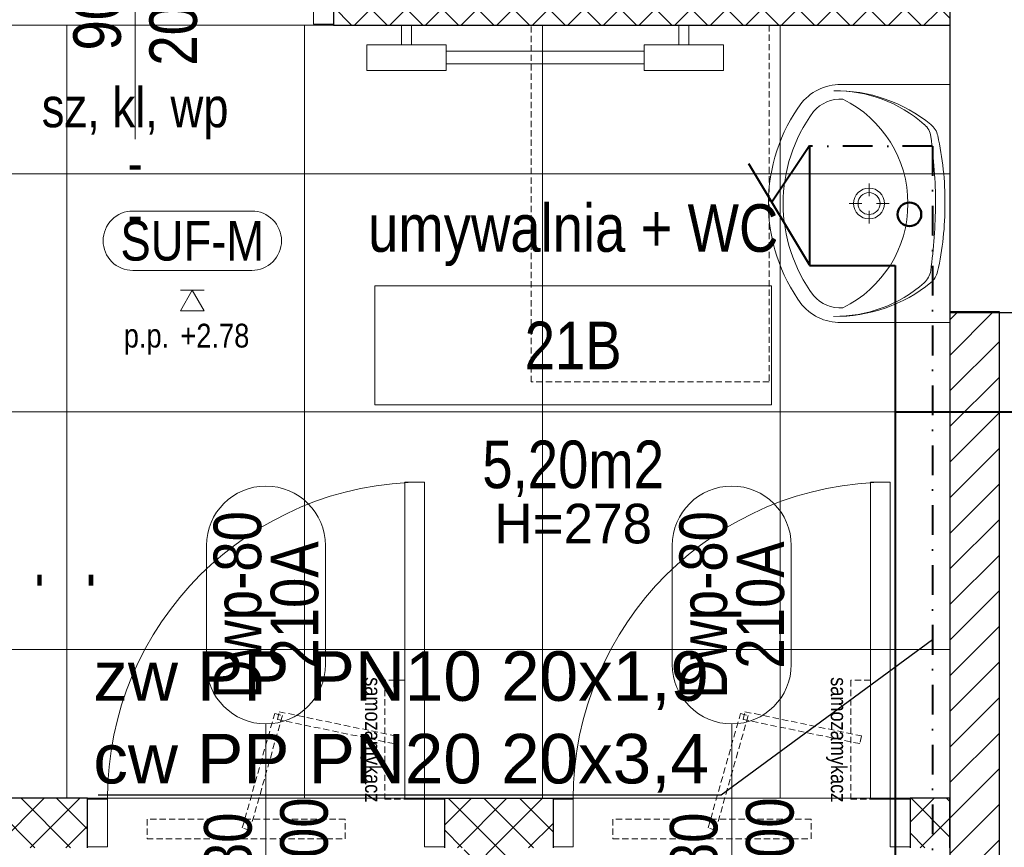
# Model space of a CAD drawing. Header units: millimetres. Extents: x -291747 to 77132, y 46721 to 203932.
# Tile 51 of 110: x 68992 to 69240, y 91050 to 91259. Entities that reach past the tile are written whole.
import ezdxf
from ezdxf.enums import TextEntityAlignment as Align
from ezdxf.lldxf.tags import DXFTag

# ---------------------------------------------------------------- set-up
doc = ezdxf.new("R2010")
doc.units = ezdxf.units.MM
doc.header["$MEASUREMENT"] = 0
for name, pattern in [('DASHDOT', [1, 0.5, -0.25, 0, -0.25]), ('xreff_LSN_szatnie_PW_rzuty_14$0$DASHED', [19.05, 12.7, -6.35]), ('xreff_LSN_szatnie_PW_rzuty_14$0$HIDDEN2', [4.7625, 3.175, -1.5875])]:
    doc.linetypes.add(name, pattern=pattern)
doc.layers.get('0').update_dxf_attribs({"lineweight": 9})
doc.layers.get('Defpoints').update_dxf_attribs({"lineweight": 9})
for name, color, linetype, lineweight in [('FL-xref', 250, 'Continuous', 9), ('FL_Ciepła_woda-do odbiorników', 1, 'DASHDOT', 40), ('FL_ks_pod stropem', 190, 'Continuous', 50), ('FL_opisy_woda', 7, 'Continuous', 25), ('FL_Zimna_woda-do odbiorników', 5, 'SOLID', 40), ('xreff_LSN_szatnie_PW_rzuty_14$0$A drzwi płytowe', 252, 'Continuous', 9), ('xreff_LSN_szatnie_PW_rzuty_14$0$A drzwi samozamykacze', 252, 'Continuous', 9), ('xreff_LSN_szatnie_PW_rzuty_14$0$A hatch', 8, 'Continuous', 5), ('xreff_LSN_szatnie_PW_rzuty_14$0$A hatch ściany', 252, 'Continuous', 9), ('xreff_LSN_szatnie_PW_rzuty_14$0$A opis', 252, 'Continuous', 9), ('xreff_LSN_szatnie_PW_rzuty_14$0$A opis pom', 252, 'Continuous', 9), ('xreff_LSN_szatnie_PW_rzuty_14$0$A opis pom pow', 252, 'Continuous', 9), ('xreff_LSN_szatnie_PW_rzuty_14$0$A opis stolarka', 252, 'Continuous', 9), ('xreff_LSN_szatnie_PW_rzuty_14$0$A opis stolarka NWD typ', 252, 'Continuous', 9), ('xreff_LSN_szatnie_PW_rzuty_14$0$A opis stolarka NWD wyposażenie', 252, 'Continuous', 9), ('xreff_LSN_szatnie_PW_rzuty_14$0$A opis technologia', 8, 'Continuous', 13), ('xreff_LSN_szatnie_PW_rzuty_14$0$A sufit', 252, 'Continuous', 9), ('xreff_LSN_szatnie_PW_rzuty_14$0$A sufit obrys', 252, 'Continuous', 9), ('xreff_LSN_szatnie_PW_rzuty_14$0$A sufit podwieszany opis', 8, 'Continuous', 13), ('xreff_LSN_szatnie_PW_rzuty_14$0$A widok wyżej', 252, 'xreff_LSN_szatnie_PW_rzuty_14$0$DASHED', 9), ('xreff_LSN_szatnie_PW_rzuty_14$0$A wyposazenie sanitarne', 8, 'Continuous', 9), ('xreff_LSN_szatnie_PW_rzuty_14$0$A-Wall', 252, 'Continuous', 9), ('xreff_LSN_szatnie_PW_rzuty_14$0$IS grzejniki', 8, 'Continuous', 9)]:
    doc.layers.add(name, color=color, linetype=linetype, lineweight=lineweight)
doc.layers.add('xreff_LSN_szatnie_PW_rzuty_14$0$A opis ppoż drzwi', color=252, linetype='Continuous', lineweight=9, transparency=0.25)
doc.styles.get("Standard").update_dxf_attribs({"font": 'arial.ttf'})
doc.styles.add('xreff_LSN_szatnie_PW_rzuty_14$0$Standard', font='txt')
doc.styles.add('xreff_LSN_szatnie_PW_rzuty_14$0$STYL ASA', font='ARIALN.TTF')
tags = doc.linetypes.add('SOLID', pattern=[10, 10, 0]).pattern_tags.tags
tags[6:7] = [DXFTag(74, 4), DXFTag(75, 0), DXFTag(340, '0'), DXFTag(46, 0.0), DXFTag(50, 0.0), DXFTag(44, 0.0), DXFTag(45, 0.0)]
tags[4:5] = [DXFTag(74, 4), DXFTag(75, 0), DXFTag(340, '0'), DXFTag(46, 0.0), DXFTag(50, 0.0), DXFTag(44, 0.0), DXFTag(45, 0.0)]
doc.dimstyles.get("Standard").update_dxf_attribs({"dimtxt": 0.18, "dimasz": 0.18, "dimexe": 0.18, "dimexo": 0.0625, "dimgap": 0.09, "dimtad": 0, "dimtih": 1, "dimtoh": 1, "dimdec": 4, "dimzin": 0, "dimdsep": 46, "dimtxsty": 'Standard', "dimcen": 0.09, "dimadec": 0, "dimazin": 0, "dimtfac": 1, "dimtdec": 4, "dimtofl": 0, "dimtmove": 0, "dimatfit": 3, "dimfxl": 1, "dimtolj": 1, "dimtzin": 0, "dimarcsym": 0})

# ---------------------------------------------------------------- blocks, each defined once
blk = doc.blocks.new('xreff_LSN_szatnie_PW_rzuty_14$0$samozamykacz')
at = {"linetype": 'xreff_LSN_szatnie_PW_rzuty_14$0$HIDDEN2', "ltscale": 0.5}
for points in [[(10, -5), (60, -5), (60, 0), (10, 0)], [(25.86, -31.09), (34.04, -2.23), (35.96, -2.77), (27.78, -31.64)], [(0, -40), (0, -10), (-5, -10), (-5, -40)], [(-2.3, -24.02), (27.08, -30.11), (26.67, -32.07), (-2.7, -25.98)]]:
    blk.add_lwpolyline(points, close=True, dxfattribs=at)
at = {"insert": (1, -25), "char_height": 4, "attachment_point": 2, "rotation": 90, "style": 'xreff_LSN_szatnie_PW_rzuty_14$0$STYL ASA'}
blk.add_mtext_dynamic_manual_height_columns('\\pxqc;samozamykacz', width=75.7344, gutter_width=1, heights=[0], dxfattribs=at)
blk = doc.blocks.new('xreff_LSN_szatnie_PW_rzuty_14$0$umywalka 60x45')
at = {"color": 0, "lineweight": -2, "ltscale": 0.15}
for p, q in [((-30, 0), (30, 0)), ((-30, 0), (-30, -26.7)), ((9.45, 0), (-9.45, 0)), ((30, 0), (30, -26.7)), ((-0.01, -15.32), (-0.01, -18.52)), ((-1.86, -20.37), (-5.07, -20.37)), ((-0.01, -22.22), (-0.01, -25.42)), ((5.04, -20.37), (1.84, -20.37))]:
    blk.add_line(p, q, dxfattribs=at)
at = {"ltscale": 0.15}
blk.add_lwpolyline([(-26.31, -26.95, 0.236063), (-23.21, -34.38, 0.329715), (23.21, -34.38, 0.236063), (26.31, -26.95, 0.623035)], format="xyb", close=True, dxfattribs=at)
blk.add_lwpolyline([(-30, -26.7, 0.239105), (-25.52, -37.28, 0.331406), (25.52, -37.28, 0.239105), (30, -26.7)], format="xyb", dxfattribs=at)
at = {"color": 0, "lineweight": -2, "ltscale": 0.15}
for radius in [3.89, 2.78]:
    blk.add_circle((-0.01, -20.37), radius, dxfattribs=at)
for centre, radius, start, end in [((-0.64, -76.32), 75.1, 89.4897, 102.694), ((0.57, -76.32), 75.1, 77.2285, 90.4328), ((9.28, -28.68), 37.74, 140.6648, 180.9072), ((-16.21, -9.73), 5, 97.8304, 138.5245), ((-16.04, -7.93), 5, 102.694, 140.6648), ((0.57, -131.79), 128.2, 90.245, 97.8304), ((-0.72, -131.79), 128.2, 82.0921, 89.6775), ((16.23, -9.76), 5, 41.398, 82.0921), ((16.06, -7.95), 5, 39.2578, 77.2285), ((-9.28, -28.67), 37.74, 359.0153, 39.2578), ((5.44, -28.88), 33.9, 138.5245, 180.6767), ((-5.45, -28.87), 33.9, 359.2458, 41.398)]:
    blk.add_arc(centre, radius, start, end, dxfattribs=at)
at = {"layer": 'Defpoints', "linetype": 'xreff_LSN_szatnie_PW_rzuty_14$0$HIDDEN2', "ltscale": 0.5}
blk.add_lwpolyline([(-45, -45.56), (45, -45.56), (45, -105.56), (-45, -105.56)], close=True, dxfattribs=at)
blk = doc.blocks.new('xreff_LSN_szatnie_PW_rzuty_14$0$środek')
blk.add_line((0, 0), (0, -10))
blk = doc.blocks.new('xreff_LSN_szatnie_PW_rzuty_14$0$ddtag_UP')
at = {"transparency": 33554687}
blk.add_lwpolyline([(0, 30), (0, -30)], dxfattribs=at)
at = {"layer": 'xreff_LSN_szatnie_PW_rzuty_14$0$A opis stolarka NWD typ', "transparency": 33554687}
blk.add_lwpolyline([(-15, 75, -1), (15, 75), (15, 45, -1), (-15, 45)], format="xyb", close=True, dxfattribs=at)
at = {"ltscale": 0.1, "transparency": 33554687, "style": 'xreff_LSN_szatnie_PW_rzuty_14$0$STYL ASA'}
blk.add_attdef('DOORS:SZEROKOŚĆ', text='', height=12, rotation=90, dxfattribs=at).set_placement((0, 0, 0), align=Align.BOTTOM_CENTER)
blk.add_attdef('DOORS:WYSOKOŚĆ', text='', height=12, rotation=90, dxfattribs=at).set_placement((3.6, 0, 0), align=Align.TOP_CENTER)
blk.add_attdef('DOORS:AKUSTYKA', text='', height=10, dxfattribs=at).set_placement((0, -49), align=Align.MIDDLE_CENTER)
at = {"layer": 'xreff_LSN_szatnie_PW_rzuty_14$0$A opis ppoż drzwi', "ltscale": 0.1, "transparency": 33554687, "style": 'xreff_LSN_szatnie_PW_rzuty_14$0$STYL ASA'}
blk.add_attdef('DOORS:PPOŻ', text='', height=10, dxfattribs=at).set_placement((0, -36), align=Align.MIDDLE_CENTER)
at = {"layer": 'xreff_LSN_szatnie_PW_rzuty_14$0$A opis stolarka NWD typ', "ltscale": 0.1, "transparency": 33554687, "style": 'xreff_LSN_szatnie_PW_rzuty_14$0$STYL ASA'}
blk.add_attdef('DOORS:PODTYP', text='', height=12, rotation=90, dxfattribs=at).set_placement((1.2, 60, 0), align=Align.TOP_CENTER)
blk.add_attdef('DOORS:TYP', text='', height=12, rotation=90, dxfattribs=at).set_placement((2.4, 60, 0), align=Align.BOTTOM_CENTER)
at = {"layer": 'xreff_LSN_szatnie_PW_rzuty_14$0$A opis stolarka NWD wyposażenie', "ltscale": 0.1, "transparency": 33554687, "style": 'xreff_LSN_szatnie_PW_rzuty_14$0$STYL ASA'}
blk.add_attdef('DOORS:WYPOSAŻENIE', text='', height=10, dxfattribs=at).set_placement((0, -22), align=Align.MIDDLE_CENTER)
blk = doc.blocks.new('xreff_LSN_szatnie_PW_rzuty_14$0$ddtag_LEFT')
at = {"transparency": 33554687}
blk.add_lwpolyline([(-30, 0), (30, 0)], dxfattribs=at)
at = {"layer": 'xreff_LSN_szatnie_PW_rzuty_14$0$A opis stolarka NWD typ', "transparency": 33554687}
blk.add_lwpolyline([(-75, -15, -1), (-75, 15), (-45, 15, -1), (-45, -15)], format="xyb", close=True, dxfattribs=at)
at = {"ltscale": 0.1, "transparency": 33554687, "style": 'xreff_LSN_szatnie_PW_rzuty_14$0$STYL ASA'}
blk.add_attdef('DOORS:AKUSTYKA', text='', height=10, rotation=90, dxfattribs=at).set_placement((49, 0), align=Align.MIDDLE_CENTER)
blk.add_attdef('DOORS:SZEROKOŚĆ', text='', height=12, dxfattribs=at).set_placement((0, 0, 0), align=Align.BOTTOM_CENTER)
blk.add_attdef('DOORS:WYSOKOŚĆ', text='', height=12, dxfattribs=at).set_placement((0, -3.6, 0), align=Align.TOP_CENTER)
at = {"layer": 'xreff_LSN_szatnie_PW_rzuty_14$0$A opis ppoż drzwi', "ltscale": 0.1, "transparency": 33554687, "style": 'xreff_LSN_szatnie_PW_rzuty_14$0$STYL ASA'}
blk.add_attdef('DOORS:PPOŻ', text='', height=10, rotation=90, dxfattribs=at).set_placement((36, 0), align=Align.MIDDLE_CENTER)
at = {"layer": 'xreff_LSN_szatnie_PW_rzuty_14$0$A opis stolarka NWD typ', "ltscale": 0.1, "transparency": 33554687, "style": 'xreff_LSN_szatnie_PW_rzuty_14$0$STYL ASA'}
blk.add_attdef('DOORS:TYP', text='', height=12, dxfattribs=at).set_placement((-60, -2.4, 0), align=Align.BOTTOM_CENTER)
blk.add_attdef('DOORS:PODTYP', text='', height=12, dxfattribs=at).set_placement((-60, -1.2, 0), align=Align.TOP_CENTER)
at = {"layer": 'xreff_LSN_szatnie_PW_rzuty_14$0$A opis stolarka NWD wyposażenie', "ltscale": 0.1, "transparency": 33554687, "style": 'xreff_LSN_szatnie_PW_rzuty_14$0$STYL ASA'}
blk.add_attdef('DOORS:WYPOSAŻENIE', text='', height=10, rotation=90, dxfattribs=at).set_placement((22, 0), align=Align.MIDDLE_CENTER)
blk = doc.blocks.new('xreff_LSN_szatnie_PW_rzuty_14$0$tag wn')
blk.add_lwpolyline([(-25, -7.5), (25, -7.5), (25, 7.5), (-25, 7.5)], close=True)
at = {"style": 'xreff_LSN_szatnie_PW_rzuty_14$0$STYL ASA'}
blk.add_attdef('ROOM:NO', text='', height=6, dxfattribs=at).set_placement((0, 0), align=Align.MIDDLE_CENTER)
at = {"layer": 'xreff_LSN_szatnie_PW_rzuty_14$0$A opis pom pow', "style": 'xreff_LSN_szatnie_PW_rzuty_14$0$STYL ASA'}
blk.add_attdef('ROOM:AREA', text='', height=6, dxfattribs=at).set_placement((0, -15), align=Align.MIDDLE_CENTER)
blk = doc.blocks.new('xreff_LSN_szatnie_PW_rzuty_14$0$metka')
blk.add_lwpolyline([(-15, -7.5), (15, -7.5, 0.414214), (22.5, 0), (22.5, 0, 0.414214), (15, 7.5), (-15, 7.5, 0.414214), (-22.5, 0), (-22.5, 0, 0.414214)], format="xyb", close=True)
at = {"style": 'xreff_LSN_szatnie_PW_rzuty_14$0$STYL ASA'}
blk.add_attdef('DETAIL:NO', text='', height=10, dxfattribs=at).set_placement((0, 0), align=Align.MIDDLE_CENTER)
blk = doc.blocks.new('xreff_LSN_szatnie_PW_rzuty_14$0$Anno_Elevation_Label_8')
at = {"color": 0, "linetype": 'ByBlock'}
blk.add_line((-0.05, 0), (0.05, 0), dxfattribs=at)
blk.add_lwpolyline([(0, 0), (-0.05, -0.0866), (0.05, -0.0866)], close=True, dxfattribs=at)
at = {"color": 0, "linetype": 'ByBlock', "style": 'xreff_LSN_szatnie_PW_rzuty_14$0$STYL ASA'}
blk.add_attdef('PREFIX', text='', height=0.1, dxfattribs=at).set_placement((-0.0971, -0.2406), align=Align.RIGHT)
for tag, p in [('ELEVATION', (-0.05, -0.2406)), ('SUFFIX', (-0.05, -0.3811))]:
    blk.add_attdef(tag, p, '', height=0.1, dxfattribs=at)
blk = doc.blocks.new('xreff_LSN_szatnie_PW_rzuty_14')
at = {"layer": 'xreff_LSN_szatnie_PW_rzuty_14$0$A hatch', "linetype": 'Continuous', "lineweight": 5}
h = blk.add_hatch(dxfattribs=at)
h.set_pattern_fill('ANSI31', color=256, scale=2, angle=-360, style=0)
h.set_pattern_definition([(45, (0, 0), (-4.49012806, 4.49012806), [])])
h.paths.add_polyline_path([(69239.18, 91185.41), (69226.68, 91185.41), (69226.68, 91025.22), (69239.18, 91025.22)], flags=0)
at = {"layer": 'xreff_LSN_szatnie_PW_rzuty_14$0$A hatch ściany', "linetype": 'Continuous', "lineweight": 9}
h = blk.add_hatch(dxfattribs=at)
h.set_pattern_fill('ANSI37', color=256, scale=2, style=0)
h.set_pattern_definition([(45, (0, 0), (-4.49012806, 4.49012806), []), (135, (0, 0), (-4.49012806, -4.49012806), [])])
h.paths.add_polyline_path([(69438.68, 91270.22), (69442.85, 91260.85), (69451.18, 91257.72), (69518.18, 91257.72), (69518.18, 91270.22)], flags=0)
h.paths.add_polyline_path([(69618.18, 91270.22), (69618.18, 91257.72), (69685.18, 91257.72), (69693.52, 91260.85), (69697.68, 91270.22)], flags=0)
h.paths.add_polyline_path([(69102.68, 91257.72), (69226.68, 91257.72), (69226.68, 91270.22), (69102.68, 91270.22)], flags=0)
h.paths.add_polyline_path([(68961.18, 91270.22), (68957.02, 91260.85), (68961.18, 91257.72), (68971.18, 91257.72), (68971.18, 91270.22)], flags=0)
h.paths.add_polyline_path([(69071.18, 91270.22), (69071.18, 91257.72), (69097.68, 91257.72), (69102.68, 91257.72), (69102.68, 91270.22)], flags=0)
h.paths.add_polyline_path([(68837.68, 91270.22), (68668.68, 91270.22), (68668.68, 91258.22), (68668.68, 91257.72), (68827.68, 91257.72), (68827.68, 91258.22), (68837.68, 91263.22)], flags=0)
h.paths.add_polyline_path([(68842.68, 91257.72), (68842.68, 91270.22), (68837.68, 91270.22), (68837.68, 91257.72)], flags=0)
h.paths.add_polyline_path([(68942.68, 91270.22), (68942.68, 91257.72), (68948.68, 91257.72), (68957.02, 91260.85), (68961.18, 91270.22)], flags=0)
h.paths.add_polyline_path([(69292.02, 91259.8), (69283.68, 91270.22), (69283.68, 91257.72)], flags=0)
h.paths.add_polyline_path([(69283.68, 91270.22), (69292.02, 91259.8), (69308.68, 91257.72), (69438.68, 91257.72), (69442.85, 91260.85), (69438.68, 91270.22)], flags=0)
h.paths.add_polyline_path([(69697.68, 91270.22), (69693.52, 91260.85), (69697.68, 91257.72), (69759.68, 91257.72), (69761.68, 91261.64), (69762.68, 91270.22)], flags=0)
h.paths.add_polyline_path([(69762.68, 91270.22), (69761.68, 91261.64), (69762.68, 91257.72), (69852.68, 91257.72), (69852.68, 91270.22)], flags=0)
h = blk.add_hatch(dxfattribs=at)
h.set_pattern_fill('ANSI37', color=256, scale=2, style=0)
h.set_pattern_definition([(45, (0, 0), (-4.49012806, 4.49012806), []), (135, (0, 0), (-4.49012806, -4.49012806), [])])
h.paths.add_polyline_path([(69216.68, 91062.72), (69216.68, 91050.22), (69226.68, 91050.22), (69226.68, 91062.72)], flags=0)
h.paths.add_polyline_path([(69126.68, 91050.22), (69126.68, 91062.72), (69116.68, 91062.72), (69112.52, 91053.35), (69116.68, 91050.22)], flags=0)
h.paths.add_polyline_path([(69104.18, 91050.22), (69112.52, 91053.35), (69116.68, 91062.72), (69099.18, 91062.72), (69099.18, 91050.22)], flags=0)
h.paths.add_polyline_path([(69009.18, 91050.22), (69009.18, 91062.72), (68961.18, 91062.72), (68958.06, 91054.39), (68961.18, 91050.22)], flags=0)
h = blk.add_hatch(dxfattribs=at)
h.set_pattern_fill('ANSI37', color=256, scale=2, style=0)
h.set_pattern_definition([(45, (0, 0), (-4.49012806, 4.49012806), []), (135, (0, 0), (-4.49012806, -4.49012806), [])])
h.paths.add_polyline_path([(69104.18, 90897.22), (69113.56, 90898.26), (69116.68, 90909.72), (69116.68, 90909.72), (69104.18, 90897.22)], flags=0)
h.paths.add_polyline_path([(69104.18, 90897.22), (69116.68, 90909.72), (69116.68, 90987.22), (69108.1, 90988.22), (69104.18, 90987.22)], flags=0)
h.paths.add_polyline_path([(69104.18, 90990.22), (69108.1, 90988.22), (69116.68, 90987.22), (69116.68, 91050.22), (69112.52, 91053.35), (69104.18, 91050.22)], flags=0)
at = {"layer": 'xreff_LSN_szatnie_PW_rzuty_14$0$A drzwi płytowe', "linetype": 'Continuous', "lineweight": 9, "ltscale": 0.2}
for points in [[(69066.18, 91257.97), (69071.18, 91257.97), (69071.18, 91269.97), (69066.18, 91269.97)], [(69014.18, 91050.47), (69009.18, 91050.47), (69009.18, 91062.47), (69014.18, 91062.47)], [(69094.18, 91050.47), (69099.18, 91050.47), (69099.18, 91062.47), (69094.18, 91062.47)], [(69131.68, 91050.47), (69126.68, 91050.47), (69126.68, 91062.47), (69131.68, 91062.47)], [(69211.68, 91050.47), (69216.68, 91050.47), (69216.68, 91062.47), (69211.68, 91062.47)]]:
    blk.add_lwpolyline(points, close=True, dxfattribs=at)
at = {"layer": 'xreff_LSN_szatnie_PW_rzuty_14$0$A drzwi płytowe', "linetype": 'Continuous', "lineweight": 9}
for points in [[(69094.18, 91062.47), (69089.18, 91062.47), (69089.18, 91142.47), (69094.18, 91142.47)], [(69211.68, 91062.47), (69206.68, 91062.47), (69206.68, 91142.47), (69211.68, 91142.47)]]:
    blk.add_lwpolyline(points, close=True, dxfattribs=at)
at = {"layer": 'xreff_LSN_szatnie_PW_rzuty_14$0$A drzwi płytowe', "linetype": 'Continuous', "lineweight": 9, "ltscale": 0.2, "extrusion": (0, 0, -1)}
for centre in [(-69094.18, 91062.47), (-69211.68, 91062.47)]:
    blk.add_arc(centre, 80, 0, 90, dxfattribs=at)
at = {"layer": 'xreff_LSN_szatnie_PW_rzuty_14$0$A sufit', "linetype": 'Continuous', "lineweight": 9}
for p, q in [((69003.93, 91062.72), (69003.93, 91257.72)), ((69063.93, 91062.72), (69063.93, 91257.72)), ((69123.93, 91062.72), (69123.93, 91257.72)), ((69183.93, 91062.72), (69183.93, 91257.72)), ((68961.18, 91220.22), (69226.68, 91220.22)), ((68961.18, 91160.22), (69226.68, 91160.22)), ((68961.18, 91100.22), (69226.68, 91100.22))]:
    blk.add_line(p, q, dxfattribs=at)
at = {"layer": 'xreff_LSN_szatnie_PW_rzuty_14$0$A sufit obrys'}
blk.add_lwpolyline([(69226.68, 91257.72), (68961.18, 91257.72), (68961.18, 91062.72), (69226.68, 91062.72), (69226.68, 91183.72)], close=True, dxfattribs=at)
at = {"layer": 'xreff_LSN_szatnie_PW_rzuty_14$0$A widok wyżej', "linetype": 'xreff_LSN_szatnie_PW_rzuty_14$0$DASHED', "lineweight": 9, "ltscale": 0.2}
blk.add_line((69226.68, 91185.22), (69226.68, 91062.72), dxfattribs=at)
at = {"layer": 'xreff_LSN_szatnie_PW_rzuty_14$0$A-Wall', "linetype": 'Continuous', "lineweight": 25}
for p, q in [((69071.18, 91270.22), (69071.18, 91257.72)), ((69226.68, 91270.22), (69226.68, 91257.72)), ((69071.18, 91257.72), (69226.68, 91257.72)), ((69226.68, 91257.72), (69226.68, 91251.22)), ((69226.68, 91251.22), (69226.68, 91246.22)), ((69226.68, 91246.22), (69226.68, 91224.22)), ((69226.68, 91224.22), (69226.68, 91190.22)), ((69226.68, 91190.22), (69226.68, 91185.22)), ((69239.18, 91185.41), (69226.68, 91185.41)), ((69226.68, 91185.41), (69226.68, 91025.22)), ((69239.18, 91025.22), (69239.18, 91185.41)), ((69226.68, 91185.22), (69283.68, 91185.22)), ((69009.18, 91062.72), (68961.18, 91062.72)), ((69009.18, 91050.22), (69009.18, 91062.72)), ((69099.18, 91062.72), (69126.68, 91062.72)), ((69099.18, 91062.72), (69099.18, 91050.22)), ((69126.68, 91050.22), (69126.68, 91062.72)), ((69216.68, 91062.72), (69216.68, 91050.22)), ((69226.68, 91062.72), (69216.68, 91062.72)), ((69226.68, 91050.22), (69226.68, 91062.72))]:
    blk.add_line(p, q, dxfattribs=at)
at = {"layer": 'xreff_LSN_szatnie_PW_rzuty_14$0$IS grzejniki'}
for p, q in [((69088.36, 91252.72), (69088.36, 91257.72)), ((69088.36, 91257.72), (69090.86, 91257.72)), ((69090.86, 91257.72), (69090.86, 91252.72)), ((69160.86, 91257.72), (69158.36, 91257.72)), ((69158.36, 91257.72), (69158.36, 91252.72)), ((69160.86, 91252.72), (69160.86, 91257.72)), ((69079.61, 91252.72), (69099.61, 91252.72)), ((69079.61, 91246.32), (69079.61, 91252.72)), ((69099.61, 91252.72), (69099.61, 91246.32)), ((69169.61, 91252.72), (69149.61, 91252.72)), ((69149.61, 91252.72), (69149.61, 91246.32)), ((69169.61, 91246.32), (69169.61, 91252.72)), ((69149.61, 91251.12), (69099.61, 91251.12)), ((69099.61, 91251.12), (69099.61, 91247.92)), ((69149.61, 91247.92), (69149.61, 91251.12)), ((69099.61, 91247.92), (69149.61, 91247.92)), ((69099.61, 91246.32), (69079.61, 91246.32)), ((69149.61, 91246.32), (69169.61, 91246.32))]:
    blk.add_line(p, q, dxfattribs=at)
at = {"layer": 'xreff_LSN_szatnie_PW_rzuty_14$0$A drzwi płytowe', "linetype": 'Continuous', "lineweight": 9, "ltscale": 0.2, "extrusion": (0, 0, -1), "zscale": -1}
for p in [(-69021.18, 91263.97), (-69054.18, 91056.47), (-69171.68, 91056.47)]:
    blk.add_blockref('xreff_LSN_szatnie_PW_rzuty_14$0$środek', p, dxfattribs=at)
at = {"layer": 'xreff_LSN_szatnie_PW_rzuty_14$0$A drzwi samozamykacze', "rotation": 180}
for p in [(69084.18, 91052.47), (69201.68, 91052.47)]:
    blk.add_blockref('xreff_LSN_szatnie_PW_rzuty_14$0$samozamykacz', p, dxfattribs=at)
at = {"layer": 'xreff_LSN_szatnie_PW_rzuty_14$0$A opis pom', "linetype": 'Continuous', "lineweight": 9, "xscale": 2, "yscale": 2, "zscale": 2}
blk.add_blockref('xreff_LSN_szatnie_PW_rzuty_14$0$tag wn', (69131.68, 91176.93), dxfattribs=at).add_auto_attribs({'ROOM:NO': '21B', 'ROOM:AREA': '5,20m2'})
at = {"layer": 'xreff_LSN_szatnie_PW_rzuty_14$0$A opis stolarka', "linetype": 'Continuous', "lineweight": 9}
ref = blk.add_blockref('xreff_LSN_szatnie_PW_rzuty_14$0$ddtag_UP', (69021.18, 91258.97), dxfattribs=at)
ref.add_attrib('DOORS:AKUSTYKA', '-', dxfattribs={"layer": '0', "ltscale": 0.1, "height": 10, "style": 'xreff_LSN_szatnie_PW_rzuty_14$0$STYL ASA'}).set_placement((69021.18, 91209.97), align=Align.MIDDLE_CENTER)
ref.add_attrib('DOORS:PPOŻ', '-', dxfattribs={"layer": 'xreff_LSN_szatnie_PW_rzuty_14$0$A opis ppoż drzwi', "ltscale": 0.1, "height": 10, "style": 'xreff_LSN_szatnie_PW_rzuty_14$0$STYL ASA'}).set_placement((69021.18, 91222.97), align=Align.MIDDLE_CENTER)
ref.add_attrib('DOORS:WYSOKOŚĆ', '200', dxfattribs={"layer": '0', "ltscale": 0.1, "height": 12, "rotation": 90, "style": 'xreff_LSN_szatnie_PW_rzuty_14$0$STYL ASA'}).set_placement((69024.78, 91258.97, 0), align=Align.TOP_CENTER)
ref.add_attrib('DOORS:SZEROKOŚĆ', '90', dxfattribs={"layer": '0', "ltscale": 0.1, "height": 12, "rotation": 90, "style": 'xreff_LSN_szatnie_PW_rzuty_14$0$STYL ASA'}).set_placement((69021.18, 91258.97, 0), align=Align.BOTTOM_CENTER)
ref.add_attrib('DOORS:PODTYP', '200B', dxfattribs={"layer": 'xreff_LSN_szatnie_PW_rzuty_14$0$A opis stolarka NWD typ', "ltscale": 0.1, "height": 12, "rotation": 90, "style": 'xreff_LSN_szatnie_PW_rzuty_14$0$STYL ASA'}).set_placement((69022.38, 91318.97, 0), align=Align.TOP_CENTER)
ref.add_attrib('DOORS:TYP', 'Dwp-90', dxfattribs={"layer": 'xreff_LSN_szatnie_PW_rzuty_14$0$A opis stolarka NWD typ', "ltscale": 0.1, "height": 12, "rotation": 90, "style": 'xreff_LSN_szatnie_PW_rzuty_14$0$STYL ASA'}).set_placement((69023.58, 91318.97, 0), align=Align.BOTTOM_CENTER)
ref.add_attrib('DOORS:WYPOSAŻENIE', 'sz, kl, wp', dxfattribs={"layer": 'xreff_LSN_szatnie_PW_rzuty_14$0$A opis stolarka NWD wyposażenie', "ltscale": 0.1, "height": 10, "style": 'xreff_LSN_szatnie_PW_rzuty_14$0$STYL ASA'}).set_placement((69021.18, 91236.97), align=Align.MIDDLE_CENTER)
ref = blk.add_blockref('xreff_LSN_szatnie_PW_rzuty_14$0$ddtag_LEFT', (68959.93, 91117.72), dxfattribs=at)
ref.add_attrib('DOORS:WYPOSAŻENIE', 'sz, kl, wp', dxfattribs={"layer": 'xreff_LSN_szatnie_PW_rzuty_14$0$A opis stolarka NWD wyposażenie', "ltscale": 0.1, "height": 10, "rotation": 90, "style": 'xreff_LSN_szatnie_PW_rzuty_14$0$STYL ASA'}).set_placement((68981.93, 91117.72), align=Align.MIDDLE_CENTER)
ref.add_attrib('DOORS:TYP', 'Dwp-90', dxfattribs={"layer": 'xreff_LSN_szatnie_PW_rzuty_14$0$A opis stolarka NWD typ', "ltscale": 0.1, "height": 12, "style": 'xreff_LSN_szatnie_PW_rzuty_14$0$STYL ASA'}).set_placement((68899.93, 91115.32, 0), align=Align.BOTTOM_CENTER)
ref.add_attrib('DOORS:PODTYP', '200B', dxfattribs={"layer": 'xreff_LSN_szatnie_PW_rzuty_14$0$A opis stolarka NWD typ', "ltscale": 0.1, "height": 12, "style": 'xreff_LSN_szatnie_PW_rzuty_14$0$STYL ASA'}).set_placement((68899.93, 91116.52, 0), align=Align.TOP_CENTER)
ref.add_attrib('DOORS:SZEROKOŚĆ', '90', dxfattribs={"layer": '0', "ltscale": 0.1, "height": 12, "style": 'xreff_LSN_szatnie_PW_rzuty_14$0$STYL ASA'}).set_placement((68959.93, 91117.72, 0), align=Align.BOTTOM_CENTER)
ref.add_attrib('DOORS:WYSOKOŚĆ', '200', dxfattribs={"layer": '0', "ltscale": 0.1, "height": 12, "style": 'xreff_LSN_szatnie_PW_rzuty_14$0$STYL ASA'}).set_placement((68959.93, 91114.12, 0), align=Align.TOP_CENTER)
ref.add_attrib('DOORS:PPOŻ', '-', dxfattribs={"layer": 'xreff_LSN_szatnie_PW_rzuty_14$0$A opis ppoż drzwi', "ltscale": 0.1, "height": 10, "rotation": 90, "style": 'xreff_LSN_szatnie_PW_rzuty_14$0$STYL ASA'}).set_placement((68995.93, 91117.72), align=Align.MIDDLE_CENTER)
ref.add_attrib('DOORS:AKUSTYKA', '-', dxfattribs={"layer": '0', "ltscale": 0.1, "height": 10, "rotation": 90, "style": 'xreff_LSN_szatnie_PW_rzuty_14$0$STYL ASA'}).set_placement((69008.93, 91117.72), align=Align.MIDDLE_CENTER)
ref = blk.add_blockref('xreff_LSN_szatnie_PW_rzuty_14$0$ddtag_UP', (69054.18, 91051.47), dxfattribs=at)
ref.add_attrib('DOORS:AKUSTYKA', '-', dxfattribs={"layer": '0', "ltscale": 0.1, "height": 10, "style": 'xreff_LSN_szatnie_PW_rzuty_14$0$STYL ASA'}).set_placement((69054.18, 91002.47), align=Align.MIDDLE_CENTER)
ref.add_attrib('DOORS:PPOŻ', '-', dxfattribs={"layer": 'xreff_LSN_szatnie_PW_rzuty_14$0$A opis ppoż drzwi', "ltscale": 0.1, "height": 10, "style": 'xreff_LSN_szatnie_PW_rzuty_14$0$STYL ASA'}).set_placement((69054.18, 91015.47), align=Align.MIDDLE_CENTER)
ref.add_attrib('DOORS:WYSOKOŚĆ', '200', dxfattribs={"layer": '0', "ltscale": 0.1, "height": 12, "rotation": 90, "style": 'xreff_LSN_szatnie_PW_rzuty_14$0$STYL ASA'}).set_placement((69057.78, 91051.47, 0), align=Align.TOP_CENTER)
ref.add_attrib('DOORS:SZEROKOŚĆ', '80', dxfattribs={"layer": '0', "ltscale": 0.1, "height": 12, "rotation": 90, "style": 'xreff_LSN_szatnie_PW_rzuty_14$0$STYL ASA'}).set_placement((69054.18, 91051.47, 0), align=Align.BOTTOM_CENTER)
ref.add_attrib('DOORS:PODTYP', '210A', dxfattribs={"layer": 'xreff_LSN_szatnie_PW_rzuty_14$0$A opis stolarka NWD typ', "ltscale": 0.1, "height": 12, "rotation": 90, "style": 'xreff_LSN_szatnie_PW_rzuty_14$0$STYL ASA'}).set_placement((69055.38, 91111.47, 0), align=Align.TOP_CENTER)
ref.add_attrib('DOORS:TYP', 'Dwp-80', dxfattribs={"layer": 'xreff_LSN_szatnie_PW_rzuty_14$0$A opis stolarka NWD typ', "ltscale": 0.1, "height": 12, "rotation": 90, "style": 'xreff_LSN_szatnie_PW_rzuty_14$0$STYL ASA'}).set_placement((69056.58, 91111.47, 0), align=Align.BOTTOM_CENTER)
ref.add_attrib('DOORS:WYPOSAŻENIE', 'sz, kl, wc, kw', dxfattribs={"layer": 'xreff_LSN_szatnie_PW_rzuty_14$0$A opis stolarka NWD wyposażenie', "ltscale": 0.1, "height": 10, "style": 'xreff_LSN_szatnie_PW_rzuty_14$0$STYL ASA'}).set_placement((69054.18, 91029.47), align=Align.MIDDLE_CENTER)
ref = blk.add_blockref('xreff_LSN_szatnie_PW_rzuty_14$0$ddtag_UP', (69171.68, 91051.47), dxfattribs=at)
ref.add_attrib('DOORS:AKUSTYKA', '-', dxfattribs={"layer": '0', "ltscale": 0.1, "height": 10, "style": 'xreff_LSN_szatnie_PW_rzuty_14$0$STYL ASA'}).set_placement((69171.68, 91002.47), align=Align.MIDDLE_CENTER)
ref.add_attrib('DOORS:PPOŻ', '-', dxfattribs={"layer": 'xreff_LSN_szatnie_PW_rzuty_14$0$A opis ppoż drzwi', "ltscale": 0.1, "height": 10, "style": 'xreff_LSN_szatnie_PW_rzuty_14$0$STYL ASA'}).set_placement((69171.68, 91015.47), align=Align.MIDDLE_CENTER)
ref.add_attrib('DOORS:WYSOKOŚĆ', '200', dxfattribs={"layer": '0', "ltscale": 0.1, "height": 12, "rotation": 90, "style": 'xreff_LSN_szatnie_PW_rzuty_14$0$STYL ASA'}).set_placement((69175.28, 91051.47, 0), align=Align.TOP_CENTER)
ref.add_attrib('DOORS:SZEROKOŚĆ', '80', dxfattribs={"layer": '0', "ltscale": 0.1, "height": 12, "rotation": 90, "style": 'xreff_LSN_szatnie_PW_rzuty_14$0$STYL ASA'}).set_placement((69171.68, 91051.47, 0), align=Align.BOTTOM_CENTER)
ref.add_attrib('DOORS:PODTYP', '210A', dxfattribs={"layer": 'xreff_LSN_szatnie_PW_rzuty_14$0$A opis stolarka NWD typ', "ltscale": 0.1, "height": 12, "rotation": 90, "style": 'xreff_LSN_szatnie_PW_rzuty_14$0$STYL ASA'}).set_placement((69172.88, 91111.47, 0), align=Align.TOP_CENTER)
ref.add_attrib('DOORS:TYP', 'Dwp-80', dxfattribs={"layer": 'xreff_LSN_szatnie_PW_rzuty_14$0$A opis stolarka NWD typ', "ltscale": 0.1, "height": 12, "rotation": 90, "style": 'xreff_LSN_szatnie_PW_rzuty_14$0$STYL ASA'}).set_placement((69174.08, 91111.47, 0), align=Align.BOTTOM_CENTER)
ref.add_attrib('DOORS:WYPOSAŻENIE', 'sz, kl, wc, kw', dxfattribs={"layer": 'xreff_LSN_szatnie_PW_rzuty_14$0$A opis stolarka NWD wyposażenie', "ltscale": 0.1, "height": 10, "style": 'xreff_LSN_szatnie_PW_rzuty_14$0$STYL ASA'}).set_placement((69171.68, 91029.47), align=Align.MIDDLE_CENTER)
at = {"layer": 'xreff_LSN_szatnie_PW_rzuty_14$0$A sufit podwieszany opis', "linetype": 'Continuous', "lineweight": 13}
blk.add_blockref('xreff_LSN_szatnie_PW_rzuty_14$0$metka', (69035.6, 91203.34), dxfattribs=at).add_auto_attribs({'DETAIL:NO': 'SUF-M'})
at = {"layer": 'xreff_LSN_szatnie_PW_rzuty_14$0$A sufit podwieszany opis', "linetype": 'Continuous', "lineweight": 13, "xscale": 60, "yscale": 60, "zscale": 60}
blk.add_blockref('xreff_LSN_szatnie_PW_rzuty_14$0$Anno_Elevation_Label_8', (69035.6, 91190.84, 278), dxfattribs=at).add_auto_attribs({'PREFIX': 'p.p.', 'ELEVATION': '+2.78'})
at = {"layer": 'xreff_LSN_szatnie_PW_rzuty_14$0$A wyposazenie sanitarne', "rotation": 270}
blk.add_blockref('xreff_LSN_szatnie_PW_rzuty_14$0$umywalka 60x45', (69226.68, 91212.72), dxfattribs=at)
at = {"layer": 'xreff_LSN_szatnie_PW_rzuty_14$0$A opis', "linetype": 'Continuous', "lineweight": 9, "insert": (69131.68, 91131.93), "char_height": 10, "attachment_point": 5, "style": 'xreff_LSN_szatnie_PW_rzuty_14$0$Standard'}
blk.add_mtext_dynamic_manual_height_columns('\\A1;\\pxqc;H=278', width=72.7481, gutter_width=1, heights=[0], dxfattribs=at)
at = {"layer": 'xreff_LSN_szatnie_PW_rzuty_14$0$A opis technologia', "insert": (69131.68, 91196.93), "char_height": 12, "attachment_point": 8, "style": 'xreff_LSN_szatnie_PW_rzuty_14$0$STYL ASA'}
blk.add_mtext_dynamic_manual_height_columns('umywalnia + WC', width=132.7983, gutter_width=1, heights=[0], dxfattribs=at)

msp = doc.modelspace()

# ---------------------------------------------------------------- block references
at = {"layer": 'FL-xref'}
msp.add_blockref('xreff_LSN_szatnie_PW_rzuty_14', (0, 0), dxfattribs=at)

# ---------------------------------------------------------------- next in the draw order: linework, layer by layer
at = {"layer": 'FL_Ciepła_woda-do odbiorników', "ltscale": 15}
for q in [(69191.28, 91227.22), (69222.29, 90907.65)]:
    msp.add_line((69222.29, 91227.23), q, dxfattribs=at)
at = {"layer": 'FL_ks_pod stropem'}
msp.add_circle((69216.5, 91210), 3, dxfattribs=at)
at = {"layer": 'FL_Zimna_woda-do odbiorników'}
for p, q in [((69191.28, 91227.24), (69181.77, 91213.11)), ((69191.28, 91227.24), (69191.29, 91197.06)), ((69191.29, 91197.24), (69175.97, 91222.77)), ((69191.29, 91197.06), (69212.89, 91197.06)), ((69212.89, 91197.06), (69212.89, 90890.4)), ((69212.89, 91160.22), (69303.95, 91160.22))]:
    msp.add_line(p, q, dxfattribs=at)

# ---------------------------------------------------------------- next in the draw order: texts
at = {"layer": 'FL_opisy_woda', "insert": (69165.92, 91064.13), "char_height": 12.5, "attachment_point": 9}
msp.add_mtext('zw PP PN10 20x1,9\\Pcw PP PN20 20x3,4\\P', dxfattribs=at)

# ---------------------------------------------------------------- next in the draw order: leaders
at = {"layer": 'FL_opisy_woda', "annotation_type": 0, "has_hookline": 1}
for points, hookline_direction, text_width in [([(68565.1, 91081.78), (68681.78, 91285.28), (68684.28, 91285.28)], 0, 372.21), ([(69222.29, 91102.71), (69169.04, 91063.51), (69166.54, 91063.51)], 1, 154.06)]:
    msp.add_leader(points, dimstyle='Standard', override={"dimtxt": 2.5, "dimasz": 2.5, "dimexe": 1.25, "dimexo": 0.625, "dimgap": 0.625, "dimtad": 1, "dimtih": 0, "dimtoh": 0, "dimdec": 2, "dimzin": 8, "dimdsep": 44, "dimcen": 2.5, "dimtdec": 2, "dimtofl": 1, "dimldrblk": 'None', "dimtolj": 0, "dimtzin": 8}, dxfattribs=dict(at, hookline_direction=hookline_direction, text_width=text_width))

doc.saveas('drawing.dxf')
